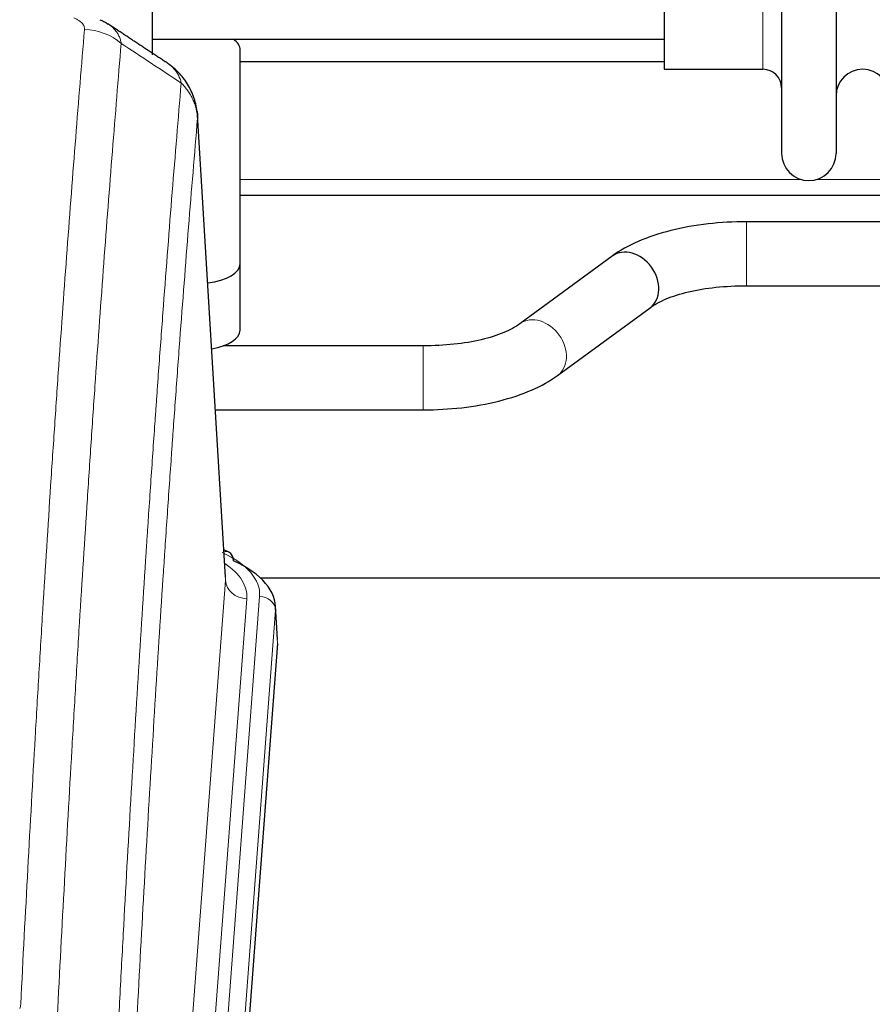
# Model space of a CAD drawing. Header units: inches. Extents: x 0 to 23760, y -13 to 16800.
# Tile 83 of 207: x 3477 to 3637, y 13941 to 14125. Entities that reach past the tile are written whole.
import ezdxf

# ---------------------------------------------------------------- set-up
doc = ezdxf.new("R2010")
doc.units = ezdxf.units.IN
doc.layers.add('254', color=7, linetype='Continuous', true_color=0xffffff)

msp = doc.modelspace()

# ---------------------------------------------------------------- linework, layer by layer
at = {"layer": '254', "color": 2, "linetype": 'Continuous', "lineweight": 25}
for p, q in [((3501.965, 14303.07), (3501.965, 14118.656)), ((3619.965, 14301.97), (3619.965, 14100.17)), ((3630.165, 14301.97), (3630.165, 14100.17)), ((3597.965, 14286.22), (3597.965, 14115.92)), ((3501.965, 14121.57), (3597.965, 14121.57)), ((3518.465, 14079.47), (3518.465, 14119.544)), ((3597.973, 14117.29), (3518.475, 14117.29)), ((3597.965, 14115.92), (3616.465, 14115.92)), ((3515.734, 14020.722), (3510.483, 14107.359)), ((3758.554, 14092.29), (3518.475, 14092.29)), ((3758.235, 14087.355), (3613.406, 14087.355)), ((3588.211, 14080.914), (3570.891, 14068.235)), ((3518.465, 14067.052), (3518.465, 14079.47)), ((3613.406, 14075.355), (3757.506, 14075.355)), ((3577.979, 14058.552), (3595.299, 14071.23)), ((3552.784, 14064.111), (3515.303, 14064.111)), ((3513.83, 14052.111), (3552.784, 14052.111)), ((3516.365, 14025.429), (3515.422, 14025.865)), ((3661.462, 14020.595), (3522.276, 14020.595)), ((3525.493, 14009.089), (3525.112, 14015.371)), ((3525.487, 14008.306), (3512.369, 13834.852))]:
    msp.add_line(p, q, dxfattribs=at)
at = {"layer": '254', "color": 110, "linetype": 'Continuous', "lineweight": 13}
for p, q in [((3616.465, 14286.22), (3616.465, 14115.92)), ((3515.729, 14020.146), (3510.481, 14106.736)), ((3518.475, 14095.29), (3623.588, 14095.29)), ((3626.561, 14095.29), (3643.803, 14095.29)), ((3613.406, 14087.355), (3613.406, 14075.355)), ((3552.784, 14064.111), (3552.784, 14052.111)), ((3502.663, 13847.373), (3515.729, 14020.146)), ((3509.002, 13843.794), (3522.113, 14017.155)), ((3519.721, 14016.72), (3506.655, 13843.947)), ((3525.107, 14014.585), (3511.996, 13841.224)), ((3525.487, 14008.306), (3525.107, 14014.585))]:
    msp.add_line(p, q, dxfattribs=at)
at = {"layer": '254', "color": 2, "linetype": 'Continuous', "lineweight": 25}
for centre, radius, start, end in [((3616.465, 14112.42), 3.5, 0, 90), ((3635.165, 14110.92), 5, 0, 180), ((3625.065, 14100.17), 5.1, 180, 0)]:
    msp.add_arc(centre, radius, start, end, dxfattribs=at)
at = {"layer": '254', "color": 110, "linetype": 'Continuous', "lineweight": 13}
for centre, major_axis, ratio, start_param, end_param in [((3489.291, 14114.342), (-9.964, 0.842), 0.9013977, 4.0286278, 4.7884472), ((3574.435, 14063.393), (-3.544, 4.842), 0.7848856, 3.1281636, 6.2697562), ((3498.093, 14017.529), (24.034, 0.016), 0.461198, 6.2480186, 7.0671317), ((3515.108, 14022.705), (1.258, 2.724), 0.6272114, 6.2831797, 6.7581181), ((3495.702, 14017.094), (24.034, 0.016), 0.461198, 6.2480186, 6.8801307), ((3519.721, 14020.268), (3.989, -0.302), 0.8864705, 3.2608937, 4.7793301), ((3522.113, 14014.494), (2.991, -0.226), 0.8864705, 0.119301, 1.6377375)]:
    msp.add_ellipse(centre, major_axis=major_axis, ratio=ratio, start_param=start_param, end_param=end_param, dxfattribs=at)
at = {"layer": '254', "color": 2, "linetype": 'Continuous', "lineweight": 25}
for centre, major_axis, ratio, start_param, end_param in [((3510.465, 14119.544), (-8, 0), 0.4617486, 3.1415927, 3.722063), ((3591.755, 14076.072), (-3.544, 4.842), 0.7848856, 3.1416135, 6.283108), ((3510.465, 14079.47), (-8, 0), 0.4617486, 1.81384, 3.1415927), ((3510.465, 14067.052), (-8, 0), 0.4617486, 1.911273, 3.1415927), ((3515.108, 14022.705), (1.258, 2.724), 0.6272114, 5.3993548, 6.2831797), ((3498.093, 14014.868), (27.03, 0.194), 0.4633579, 6.2451225, 7.0642357)]:
    msp.add_ellipse(centre, major_axis=major_axis, ratio=ratio, start_param=start_param, end_param=end_param, dxfattribs=at)
at = {"layer": '254', "color": 110, "linetype": 'Continuous', "lineweight": 13}
for points, knots in [([(3487.319, 14125.563), (3487.485, 14125.491), (3487.643, 14125.415), (3487.829, 14125.317), (3487.866, 14125.297), (3487.938, 14125.256), (3487.973, 14125.236), (3488.078, 14125.174), (3488.145, 14125.132), (3488.337, 14125.006), (3488.572, 14124.832), (3488.762, 14124.648), (3488.888, 14124.506), (3488.928, 14124.459), (3488.982, 14124.386), (3489, 14124.362), (3489.033, 14124.313), (3489.049, 14124.288), (3489.125, 14124.165), (3489.173, 14124.066), (3489.245, 14123.867), (3489.27, 14123.767), (3489.297, 14123.565), (3489.299, 14123.464), (3489.291, 14123.362)], [0, 0, 0, 0, 0.125, 0.125, 0.15625, 0.15625, 0.1875, 0.1875, 0.25, 0.25, 0.375, 0.5, 0.5, 0.5625, 0.5625, 0.59375, 0.59375, 0.625, 0.625, 0.75, 0.75, 0.875, 0.875, 1, 1, 1, 1]), ([(3493.727, 14124.403), (3493.956, 14124.252), (3494.388, 14123.93), (3494.757, 14123.574), (3495.013, 14123.291), (3495.095, 14123.195), (3495.211, 14123.047), (3495.248, 14122.997), (3495.322, 14122.897), (3495.357, 14122.846), (3495.53, 14122.59), (3495.65, 14122.378), (3495.858, 14121.942), (3496.031, 14121.492), (3496.138, 14121.017), (3496.174, 14120.772)], [0, 0, 0, 0, 0.1647526, 0.331802, 0.331802, 0.4153268, 0.4153268, 0.4570892, 0.4570892, 0.4988515, 0.4988515, 0.665901, 0.665901, 0.8329505, 1, 1, 1, 1]), ([(3477.332, 13940.71), (3477.77, 13949.289), (3478.66, 13966.207), (3479.581, 13982.65), (3480.283, 13994.802), (3480.519, 13998.824), (3480.995, 14006.806), (3481.235, 14010.768), (3481.96, 14022.563), (3482.451, 14030.305), (3483.075, 14039.829), (3483.2, 14041.726), (3483.451, 14045.505), (3483.83, 14051.149), (3484.212, 14056.723), (3484.983, 14067.778), (3486.025, 14082.267), (3487.633, 14103.252), (3488.733, 14116.742), (3489.291, 14123.362)], [0, 0, 0, 0, 0.125, 0.25, 0.25, 0.3125, 0.3125, 0.375, 0.375, 0.5, 0.5, 0.53125, 0.53125, 0.5625, 0.625, 0.625, 0.75, 0.875, 1, 1, 1, 1]), ([(3496.174, 14120.772), (3495.616, 14114.16), (3494.514, 14100.685), (3492.904, 14079.725), (3491.86, 14065.252), (3491.089, 14054.211), (3490.706, 14048.643), (3490.327, 14043.005), (3490.075, 14039.231), (3489.95, 14037.336), (3489.325, 14027.823), (3488.834, 14020.09), (3488.107, 14008.309), (3487.867, 14004.352), (3487.391, 13996.379), (3487.154, 13992.362), (3486.451, 13980.224), (3485.53, 13963.801), (3484.638, 13946.902), (3484.2, 13938.334)], [0, 0, 0, 0, 0.125, 0.25, 0.375, 0.375, 0.4375, 0.46875, 0.46875, 0.5, 0.5, 0.625, 0.625, 0.6875, 0.6875, 0.75, 0.75, 0.875, 1, 1, 1, 1]), ([(3504.966, 14116.979), (3505.166, 14116.847), (3505.356, 14116.704), (3505.722, 14116.39), (3505.896, 14116.219), (3506.384, 14115.672), (3506.662, 14115.264), (3507.118, 14114.366), (3507.297, 14113.876), (3507.426, 14113.352)], [0, 0, 0, 0, 0.1617419, 0.1617419, 0.3293935, 0.3293935, 0.6646968, 0.6646968, 1, 1, 1, 1]), ([(3495.197, 13928.112), (3495.252, 13929.202), (3495.308, 13930.29), (3495.42, 13932.463), (3495.589, 13935.716), (3495.984, 13943.266), (3496.328, 13949.668), (3497.021, 13962.377), (3497.961, 13979.075), (3499.42, 14003.376), (3500.424, 14019.081), (3500.998, 14027.775), (3501.062, 14028.739), (3501.19, 14030.663), (3501.383, 14033.543), (3501.834, 14040.222), (3502.225, 14045.874), (3502.554, 14050.545), (3502.62, 14051.477), (3502.752, 14053.337), (3502.95, 14056.121), (3503.415, 14062.575), (3503.818, 14068.033), (3504.63, 14078.852), (3505.727, 14093.017), (3506.854, 14106.661), (3507.426, 14113.352)], [0, 0, 0, 0, 0.015625, 0.015625, 0.03125, 0.0625, 0.125, 0.125, 0.25, 0.375, 0.5, 0.5, 0.515625, 0.515625, 0.53125, 0.5625, 0.625, 0.625, 0.640625, 0.640625, 0.65625, 0.6875, 0.75, 0.75, 0.875, 1, 1, 1, 1]), ([(3507.426, 14113.352), (3507.652, 14113.129), (3507.868, 14112.896), (3508.279, 14112.414), (3508.473, 14112.165), (3508.837, 14111.651), (3509.007, 14111.387), (3509.321, 14110.846), (3509.465, 14110.569), (3509.727, 14110.005), (3509.844, 14109.718), (3510.05, 14109.135), (3510.139, 14108.84), (3510.362, 14107.947), (3510.452, 14107.342), (3510.481, 14106.736)], [0, 0, 0, 0, 0.125, 0.125, 0.25, 0.25, 0.375, 0.375, 0.5, 0.5, 0.625, 0.625, 0.75, 0.75, 1, 1, 1, 1]), ([(3510.481, 14106.736), (3509.911, 14100.063), (3508.787, 14086.457), (3507.693, 14072.333), (3506.883, 14061.545), (3506.482, 14056.102), (3506.018, 14049.667), (3505.82, 14046.891), (3505.689, 14045.036), (3505.623, 14044.107), (3505.295, 14039.45), (3504.905, 14033.814), (3504.455, 14027.155), (3504.263, 14024.284), (3504.135, 14022.365), (3504.071, 14021.404), (3503.499, 14012.736), (3502.497, 13997.079), (3501.043, 13972.853), (3499.637, 13947.885), (3498.731, 13930.744), (3498.286, 13922.05)], [0, 0, 0, 0, 0.125, 0.25, 0.25, 0.3125, 0.34375, 0.359375, 0.359375, 0.375, 0.375, 0.4375, 0.46875, 0.484375, 0.484375, 0.5, 0.5, 0.625, 0.75, 0.875, 1, 1, 1, 1]), ([(3477.332, 13940.71), (3477.325, 13940.576), (3477.307, 13940.443), (3477.244, 13940.178), (3477.201, 13940.046), (3477.145, 13939.915)], [0, 0, 0, 0, 0.5, 0.5, 1, 1, 1, 1])]:
    msp.add_open_spline(points, degree=3, knots=knots, dxfattribs=at)
at = {"layer": '254', "color": 2, "linetype": 'Continuous', "lineweight": 25}
for points, knots in [([(3492.141, 14125.217), (3492.432, 14125.102), (3492.709, 14124.977), (3493.037, 14124.808), (3493.102, 14124.774), (3493.23, 14124.704), (3493.294, 14124.669), (3493.48, 14124.561), (3493.601, 14124.486), (3493.72, 14124.407), (3493.724, 14124.405), (3493.727, 14124.403)], [0, 0, 0, 0, 0.496586, 0.496586, 0.6207325, 0.6207325, 0.744879, 0.744879, 0.9931719, 0.9931719, 1, 1, 1, 1]), ([(3510.399, 14108.019), (3510.288, 14108.969), (3509.844, 14110.808), (3508.552, 14113.423), (3506.871, 14115.521), (3505.58, 14116.564), (3504.958, 14116.984)], [0, 0, 0, 0, 0.2790385, 0.5536712, 0.8024065, 1, 1, 1, 1]), ([(3510.398, 14108.026), (3510.409, 14107.969), (3510.465, 14107.661), (3510.492, 14107.324), (3510.492, 14107.018), (3510.49, 14106.948), (3510.488, 14106.878), (3510.485, 14106.807), (3510.483, 14106.76), (3510.481, 14106.736)], [0, 0, 0, 0, 0.135601, 0.730798, 0.7844814, 0.8382432, 0.8920836, 0.9460025, 1, 1, 1, 1]), ([(3613.406, 14087.355), (3610.939, 14087.353), (3606.107, 14087.082), (3599.032, 14085.839), (3592.844, 14083.749), (3589.648, 14081.959), (3588.262, 14080.95)], [0, 0, 0, 0, 0.2440357, 0.4934504, 0.7463943, 1, 1, 1, 1]), ([(3595.249, 14071.194), (3596.088, 14071.823), (3598.127, 14072.95), (3602.401, 14074.312), (3607.634, 14075.171), (3611.402, 14075.358), (3613.406, 14075.355)], [0, 0, 0, 0, 0.2455875, 0.4916673, 0.7423046, 1, 1, 1, 1]), ([(3570.941, 14068.271), (3570.101, 14067.643), (3568.059, 14066.516), (3563.789, 14065.153), (3558.557, 14064.293), (3554.789, 14064.107), (3552.784, 14064.111)], [0, 0, 0, 0, 0.2455586, 0.4917304, 0.7422951, 1, 1, 1, 1]), ([(3552.784, 14052.111), (3555.251, 14052.111), (3560.084, 14052.382), (3567.158, 14053.626), (3573.343, 14055.717), (3576.54, 14057.507), (3577.928, 14058.516)], [0, 0, 0, 0, 0.2440272, 0.4934889, 0.7463728, 1, 1, 1, 1])]:
    msp.add_open_spline(points, degree=3, knots=knots, dxfattribs=at)
msp.add_open_spline([(3504.936, 14116.999), (3499.321, 14120.706), (3493.698, 14124.423)], degree=2, dxfattribs=at)
at = {"layer": '254', "color": 110, "linetype": 'Continuous', "lineweight": 13}
msp.add_open_spline([(3507.426, 14113.352), (3503.677, 14115.823), (3499.926, 14118.296), (3496.174, 14120.772)], degree=3, dxfattribs=at)

doc.saveas('drawing.dxf')
